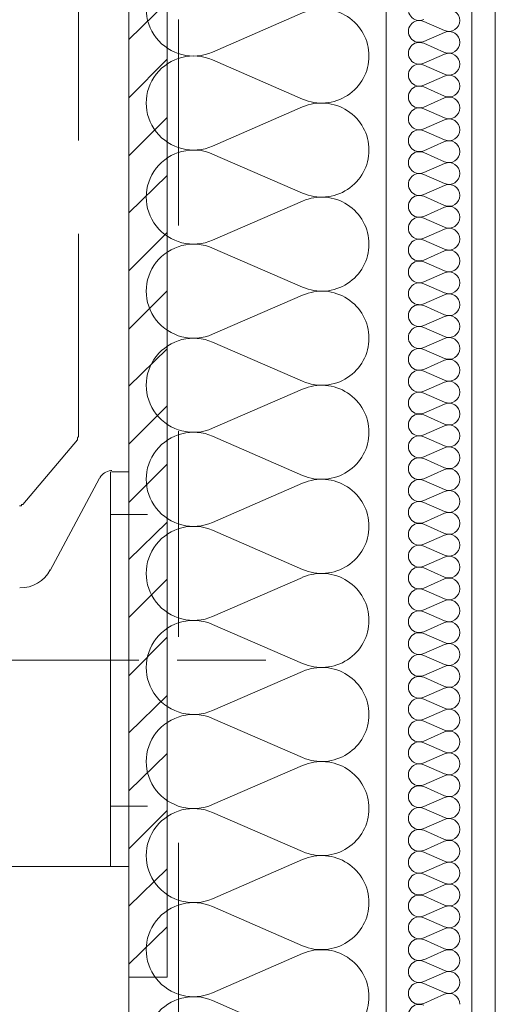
# Model space of a CAD drawing. Header units: millimetres. Extents: x 204754 to 499005, y -178579 to -103222.
# Tile 43 of 178: x 220870 to 221147, y -125554 to -124980. Entities that reach past the tile are written whole.
import ezdxf

# ---------------------------------------------------------------- set-up
doc = ezdxf.new("R2010")
doc.units = ezdxf.units.MM
doc.header["$MEASUREMENT"] = 0
doc.linetypes.add('Przerywana', pattern=[240, 120, -120])
doc.layers.get('0').update_dxf_attribs({"color": 252, "lineweight": 5})
for name, color, linetype, lineweight in [('Nowe_320-W Umeblowanie_Nr_pióra__103', 252, 'Continuous', 5), ('Nowe_320-W Umeblowanie_Nr_pióra__181', 252, 'Continuous', 5), ('Nowe_820-G Rysunki Obrazki_Nr_pióra__1', 252, 'Continuous', 5), ('Nowe_820-G Rysunki Obrazki_Nr_pióra__161', 252, 'Continuous', 5), ('Nowe_820-G Rysunki Obrazki_Nr_pióra__27', 252, 'Continuous', 5), ('Nowe_Nowe_220(1)-A Ściany zewnętrzne_Nr_pióra__103', 252, 'Continuous', 5), ('Nowe_Nowe_220(1)-A Ściany zewnętrzne_Nr_pióra__57', 252, 'Continuous', 5)]:
    doc.layers.add(name, color=color, linetype=linetype, lineweight=lineweight)

# ---------------------------------------------------------------- blocks, each defined once
blk = doc.blocks.new('podkład 20251118')
at = {"layer": 'Nowe_320-W Umeblowanie_Nr_pióra__103', "color": 252, "linetype": 'Continuous', "lineweight": 5}
for p, q in [((221035, -124975.64), (220982.47, -124998.46)), ((220982.47, -125003.07), (221035, -125025.89)), ((221035, -125030.49), (220982.47, -125053.31)), ((220982.47, -125057.92), (221035, -125080.74)), ((221035, -125085.35), (220982.47, -125108.16)), ((220982.47, -125112.77), (221035, -125135.59)), ((221035, -125140.2), (220982.47, -125163.02)), ((220982.47, -125167.63), (221035, -125190.44)), ((221035, -125195.05), (220982.47, -125217.87)), ((220982.47, -125222.48), (221035, -125245.3)), ((221035, -125249.9), (220982.47, -125272.72)), ((220982.47, -125277.33), (221035, -125300.15)), ((221035, -125304.76), (220982.47, -125327.57)), ((220982.47, -125332.18), (221035, -125355)), ((221035, -125359.61), (220982.47, -125382.43)), ((220982.47, -125387.03), (221035, -125409.85)), ((221035, -125414.46), (220982.47, -125437.28)), ((220982.47, -125441.89), (221035, -125464.7)), ((221035, -125469.31), (220982.47, -125492.13)), ((220982.47, -125496.74), (221035, -125519.56)), ((221035, -125524.16), (220982.47, -125546.98)), ((220982.47, -125551.59), (221035, -125574.41))]:
    blk.add_line(p, q, dxfattribs=at)
at = {"layer": 'Nowe_320-W Umeblowanie_Nr_pióra__103', "color": 252, "linetype": 'Continuous', "lineweight": 5, "extrusion": (0, 0, -1)}
for centre, major_axis, start_param, end_param in [((220971.38, -124973.34), (-27.65, 0), 4.299595, 8.266775), ((221046.09, -125000.76), (27.65, 0), 4.299596, 6.283185), ((220971.38, -125028.19), (-27.65, 0), 4.299595, 8.266775), ((221046.09, -125000.77), (27.65, 0), 0, 1.98359), ((221046.09, -125055.62), (27.65, 0), 4.299596, 6.283185), ((220971.38, -125083.04), (27.65, 0), 1.158002, 5.125182), ((221046.09, -125055.62), (27.65, 0), 0, 1.98359), ((221046.09, -125110.47), (-27.65, 0), 1.158003, 3.141593), ((220971.38, -125137.9), (-27.65, 0), 4.299595, 8.266775), ((221046.09, -125110.47), (27.65, 0), 0, 1.98359), ((221046.09, -125165.32), (-27.65, 0), 1.158003, 3.141593), ((220971.38, -125192.75), (-27.65, 0), 4.299595, 8.266775), ((221046.09, -125165.32), (27.65, 0), 0, 1.98359), ((221046.09, -125220.17), (27.65, 0), 4.299596, 6.283185), ((220971.38, -125247.6), (-27.65, 0), 4.299595, 8.266775), ((221046.09, -125220.17), (27.65, 0), 0, 1.98359), ((221046.09, -125275.02), (27.65, 0), 4.299596, 6.283185), ((220971.38, -125302.45), (27.65, 0), 1.158002, 5.125182), ((221046.09, -125275.03), (27.65, 0), 0, 1.98359), ((221046.09, -125329.88), (-27.65, 0), 1.158003, 3.141593), ((220971.38, -125357.3), (-27.65, 0), 4.299595, 8.266775), ((221046.09, -125329.88), (27.65, 0), 0, 1.98359), ((221046.09, -125384.73), (-27.65, 0), 1.158003, 3.141593), ((220971.38, -125412.16), (-27.65, 0), 4.299595, 8.266775), ((221046.09, -125384.73), (27.65, 0), 0, 1.98359), ((221046.09, -125439.58), (27.65, 0), 4.299596, 6.283185), ((220971.38, -125467.01), (-27.65, 0), 4.299595, 8.266775), ((221046.09, -125439.58), (27.65, 0), 0, 1.98359), ((221046.09, -125494.43), (27.65, 0), 4.299596, 6.283185), ((220971.38, -125521.86), (27.65, 0), 1.158002, 5.125182), ((221046.09, -125494.43), (27.65, 0), 0, 1.98359), ((221046.09, -125549.29), (-27.65, 0), 1.158003, 3.141593), ((220971.38, -125576.71), (-27.65, 0), 4.299595, 8.266775), ((221046.09, -125549.29), (27.65, 0), 0, 1.98359)]:
    blk.add_ellipse(centre, major_axis=major_axis, ratio=0.991967, start_param=start_param, end_param=end_param, dxfattribs=at)
at = {"layer": 'Nowe_320-W Umeblowanie_Nr_pióra__181', "color": 252, "linetype": 'Continuous', "lineweight": 5}
for p, q in [((221105.67, -124980.59), (221117.8, -124985.9)), ((221105.67, -124980.59), (221117.8, -124985.9)), ((221105.67, -124980.59), (221117.8, -124985.9)), ((221117.8, -124986.97), (221105.67, -124992.27)), ((221117.8, -124986.97), (221105.67, -124992.27)), ((221117.8, -124986.97), (221105.67, -124992.27)), ((221105.67, -124993.34), (221117.8, -124998.65)), ((221105.67, -124993.34), (221117.8, -124998.65)), ((221105.67, -124993.34), (221117.8, -124998.65)), ((221117.8, -124999.72), (221105.67, -125005.02)), ((221117.8, -124999.72), (221105.67, -125005.02)), ((221117.8, -124999.72), (221105.67, -125005.02)), ((221105.67, -125006.09), (221117.8, -125011.39)), ((221105.67, -125006.09), (221117.8, -125011.39)), ((221105.67, -125006.09), (221117.8, -125011.39)), ((221117.8, -125012.46), (221105.67, -125017.77)), ((221117.8, -125012.46), (221105.67, -125017.77)), ((221117.8, -125012.46), (221105.67, -125017.77)), ((221105.67, -125018.84), (221117.8, -125024.14)), ((221105.67, -125018.84), (221117.8, -125024.14)), ((221105.67, -125018.84), (221117.8, -125024.14)), ((221117.8, -125025.21), (221105.67, -125030.52)), ((221117.8, -125025.21), (221105.67, -125030.52)), ((221117.8, -125025.21), (221105.67, -125030.52)), ((221105.67, -125031.59), (221117.8, -125036.89)), ((221105.67, -125031.59), (221117.8, -125036.89)), ((221105.67, -125031.59), (221117.8, -125036.89)), ((221117.8, -125037.96), (221105.67, -125043.26)), ((221117.8, -125037.96), (221105.67, -125043.26)), ((221117.8, -125037.96), (221105.67, -125043.26)), ((221105.67, -125044.34), (221117.8, -125049.64)), ((221105.67, -125044.34), (221117.8, -125049.64)), ((221105.67, -125044.34), (221117.8, -125049.64)), ((221117.8, -125050.71), (221105.67, -125056.01)), ((221117.8, -125050.71), (221105.67, -125056.01)), ((221117.8, -125050.71), (221105.67, -125056.01)), ((221105.67, -125057.08), (221117.8, -125062.39)), ((221105.67, -125057.08), (221117.8, -125062.39)), ((221105.67, -125057.08), (221117.8, -125062.39)), ((221117.8, -125063.46), (221105.67, -125068.76)), ((221117.8, -125063.46), (221105.67, -125068.76)), ((221117.8, -125063.46), (221105.67, -125068.76)), ((221105.67, -125069.83), (221117.8, -125075.14)), ((221105.67, -125069.83), (221117.8, -125075.14)), ((221105.67, -125069.83), (221117.8, -125075.14)), ((221117.8, -125076.21), (221105.67, -125081.51)), ((221117.8, -125076.21), (221105.67, -125081.51)), ((221117.8, -125076.21), (221105.67, -125081.51)), ((221105.67, -125082.58), (221117.8, -125087.88)), ((221105.67, -125082.58), (221117.8, -125087.88)), ((221105.67, -125082.58), (221117.8, -125087.88)), ((221117.8, -125088.95), (221105.67, -125094.26)), ((221117.8, -125088.95), (221105.67, -125094.26)), ((221117.8, -125088.95), (221105.67, -125094.26)), ((221105.67, -125095.33), (221117.8, -125100.63)), ((221105.67, -125095.33), (221117.8, -125100.63)), ((221105.67, -125095.33), (221117.8, -125100.63)), ((221117.8, -125101.7), (221105.67, -125107.01)), ((221117.8, -125101.7), (221105.67, -125107.01)), ((221117.8, -125101.7), (221105.67, -125107.01)), ((221105.67, -125108.08), (221117.8, -125113.38)), ((221105.67, -125108.08), (221117.8, -125113.38)), ((221105.67, -125108.08), (221117.8, -125113.38)), ((221117.8, -125114.45), (221105.67, -125119.75)), ((221117.8, -125114.45), (221105.67, -125119.75)), ((221117.8, -125114.45), (221105.67, -125119.75)), ((221105.67, -125120.83), (221117.8, -125126.13)), ((221105.67, -125120.83), (221117.8, -125126.13)), ((221105.67, -125120.83), (221117.8, -125126.13)), ((221117.8, -125127.2), (221105.67, -125132.5)), ((221117.8, -125127.2), (221105.67, -125132.5)), ((221117.8, -125127.2), (221105.67, -125132.5)), ((221105.67, -125133.57), (221117.8, -125138.88)), ((221105.67, -125133.57), (221117.8, -125138.88)), ((221105.67, -125133.57), (221117.8, -125138.88)), ((221117.8, -125139.95), (221105.67, -125145.25)), ((221117.8, -125139.95), (221105.67, -125145.25)), ((221117.8, -125139.95), (221105.67, -125145.25)), ((221105.67, -125146.32), (221117.8, -125151.62)), ((221105.67, -125146.32), (221117.8, -125151.62)), ((221105.67, -125146.32), (221117.8, -125151.62)), ((221117.8, -125152.7), (221105.67, -125158)), ((221117.8, -125152.7), (221105.67, -125158)), ((221117.8, -125152.7), (221105.67, -125158)), ((221105.67, -125159.07), (221117.8, -125164.37)), ((221105.67, -125159.07), (221117.8, -125164.37)), ((221105.67, -125159.07), (221117.8, -125164.37)), ((221117.8, -125165.44), (221105.67, -125170.75)), ((221117.8, -125165.44), (221105.67, -125170.75)), ((221117.8, -125165.44), (221105.67, -125170.75)), ((221105.67, -125171.82), (221117.8, -125177.12)), ((221105.67, -125171.82), (221117.8, -125177.12)), ((221105.67, -125171.82), (221117.8, -125177.12)), ((221117.8, -125178.19), (221105.67, -125183.5)), ((221117.8, -125178.19), (221105.67, -125183.5)), ((221117.8, -125178.19), (221105.67, -125183.5)), ((221105.67, -125184.57), (221117.8, -125189.87)), ((221105.67, -125184.57), (221117.8, -125189.87)), ((221105.67, -125184.57), (221117.8, -125189.87)), ((221117.8, -125190.94), (221105.67, -125196.24)), ((221117.8, -125190.94), (221105.67, -125196.24)), ((221117.8, -125190.94), (221105.67, -125196.24)), ((221105.67, -125197.31), (221117.8, -125202.62)), ((221105.67, -125197.31), (221117.8, -125202.62)), ((221105.67, -125197.31), (221117.8, -125202.62)), ((221117.8, -125203.69), (221105.67, -125208.99)), ((221117.8, -125203.69), (221105.67, -125208.99)), ((221117.8, -125203.69), (221105.67, -125208.99)), ((221105.67, -125210.06), (221117.8, -125215.37)), ((221105.67, -125210.06), (221117.8, -125215.37)), ((221105.67, -125210.06), (221117.8, -125215.37)), ((221117.8, -125216.44), (221105.67, -125221.74)), ((221117.8, -125216.44), (221105.67, -125221.74)), ((221117.8, -125216.44), (221105.67, -125221.74)), ((221105.67, -125222.81), (221117.8, -125228.11)), ((221105.67, -125222.81), (221117.8, -125228.11)), ((221105.67, -125222.81), (221117.8, -125228.11)), ((221117.8, -125229.18), (221105.67, -125234.49)), ((221117.8, -125229.18), (221105.67, -125234.49)), ((221117.8, -125229.18), (221105.67, -125234.49)), ((221105.67, -125235.56), (221117.8, -125240.86)), ((221105.67, -125235.56), (221117.8, -125240.86)), ((221105.67, -125235.56), (221117.8, -125240.86)), ((221117.8, -125241.93), (221105.67, -125247.24)), ((221117.8, -125241.93), (221105.67, -125247.24)), ((221117.8, -125241.93), (221105.67, -125247.24)), ((221105.67, -125248.31), (221117.8, -125253.61)), ((221105.67, -125248.31), (221117.8, -125253.61)), ((221105.67, -125248.31), (221117.8, -125253.61)), ((221117.8, -125254.68), (221105.67, -125259.98)), ((221117.8, -125254.68), (221105.67, -125259.98)), ((221117.8, -125254.68), (221105.67, -125259.98)), ((221105.67, -125261.06), (221117.8, -125266.36)), ((221105.67, -125261.06), (221117.8, -125266.36)), ((221105.67, -125261.06), (221117.8, -125266.36)), ((221117.8, -125267.43), (221105.67, -125272.73)), ((221117.8, -125267.43), (221105.67, -125272.73)), ((221117.8, -125267.43), (221105.67, -125272.73)), ((221105.67, -125273.8), (221117.8, -125279.11)), ((221105.67, -125273.8), (221117.8, -125279.11)), ((221105.67, -125273.8), (221117.8, -125279.11)), ((221117.8, -125280.18), (221105.67, -125285.48)), ((221117.8, -125280.18), (221105.67, -125285.48)), ((221117.8, -125280.18), (221105.67, -125285.48)), ((221105.67, -125286.55), (221117.8, -125291.86)), ((221105.67, -125286.55), (221117.8, -125291.86)), ((221105.67, -125286.55), (221117.8, -125291.86)), ((221117.8, -125292.93), (221105.67, -125298.23)), ((221117.8, -125292.93), (221105.67, -125298.23)), ((221117.8, -125292.93), (221105.67, -125298.23)), ((221105.67, -125299.3), (221117.8, -125304.6)), ((221105.67, -125299.3), (221117.8, -125304.6)), ((221105.67, -125299.3), (221117.8, -125304.6)), ((221117.8, -125305.67), (221105.67, -125310.98)), ((221117.8, -125305.67), (221105.67, -125310.98)), ((221117.8, -125305.67), (221105.67, -125310.98)), ((221105.67, -125312.05), (221117.8, -125317.35)), ((221105.67, -125312.05), (221117.8, -125317.35)), ((221105.67, -125312.05), (221117.8, -125317.35)), ((221117.8, -125318.42), (221105.67, -125323.73)), ((221117.8, -125318.42), (221105.67, -125323.73)), ((221117.8, -125318.42), (221105.67, -125323.73)), ((221105.67, -125324.8), (221117.8, -125330.1)), ((221105.67, -125324.8), (221117.8, -125330.1)), ((221105.67, -125324.8), (221117.8, -125330.1)), ((221117.8, -125331.17), (221105.67, -125336.47)), ((221117.8, -125331.17), (221105.67, -125336.47)), ((221117.8, -125331.17), (221105.67, -125336.47)), ((221105.67, -125337.55), (221117.8, -125342.85)), ((221105.67, -125337.55), (221117.8, -125342.85)), ((221105.67, -125337.55), (221117.8, -125342.85)), ((221117.8, -125343.92), (221105.67, -125349.22)), ((221117.8, -125343.92), (221105.67, -125349.22)), ((221117.8, -125343.92), (221105.67, -125349.22)), ((221105.67, -125350.29), (221117.8, -125355.6)), ((221105.67, -125350.29), (221117.8, -125355.6)), ((221105.67, -125350.29), (221117.8, -125355.6)), ((221117.8, -125356.67), (221105.67, -125361.97)), ((221117.8, -125356.67), (221105.67, -125361.97)), ((221117.8, -125356.67), (221105.67, -125361.97)), ((221105.67, -125363.04), (221117.8, -125368.34)), ((221105.67, -125363.04), (221117.8, -125368.34)), ((221105.67, -125363.04), (221117.8, -125368.34)), ((221117.8, -125369.42), (221105.67, -125374.72)), ((221117.8, -125369.42), (221105.67, -125374.72)), ((221117.8, -125369.42), (221105.67, -125374.72)), ((221105.67, -125375.79), (221117.8, -125381.09)), ((221105.67, -125375.79), (221117.8, -125381.09)), ((221105.67, -125375.79), (221117.8, -125381.09)), ((221117.8, -125382.16), (221105.67, -125387.47)), ((221117.8, -125382.16), (221105.67, -125387.47)), ((221117.8, -125382.16), (221105.67, -125387.47)), ((221105.67, -125388.54), (221117.8, -125393.84)), ((221105.67, -125388.54), (221117.8, -125393.84)), ((221105.67, -125388.54), (221117.8, -125393.84)), ((221117.8, -125394.91), (221105.67, -125400.22)), ((221117.8, -125394.91), (221105.67, -125400.22)), ((221117.8, -125394.91), (221105.67, -125400.22)), ((221105.67, -125401.29), (221117.8, -125406.59)), ((221105.67, -125401.29), (221117.8, -125406.59)), ((221105.67, -125401.29), (221117.8, -125406.59)), ((221117.8, -125407.66), (221105.67, -125412.96)), ((221117.8, -125407.66), (221105.67, -125412.96)), ((221117.8, -125407.66), (221105.67, -125412.96)), ((221105.67, -125414.03), (221117.8, -125419.34)), ((221105.67, -125414.03), (221117.8, -125419.34)), ((221105.67, -125414.03), (221117.8, -125419.34)), ((221117.8, -125420.41), (221105.67, -125425.71)), ((221117.8, -125420.41), (221105.67, -125425.71)), ((221117.8, -125420.41), (221105.67, -125425.71)), ((221105.67, -125426.78), (221117.8, -125432.09)), ((221105.67, -125426.78), (221117.8, -125432.09)), ((221105.67, -125426.78), (221117.8, -125432.09)), ((221117.8, -125433.16), (221105.67, -125438.46)), ((221117.8, -125433.16), (221105.67, -125438.46)), ((221117.8, -125433.16), (221105.67, -125438.46)), ((221105.67, -125439.53), (221117.8, -125444.83)), ((221105.67, -125439.53), (221117.8, -125444.83)), ((221105.67, -125439.53), (221117.8, -125444.83)), ((221117.8, -125445.9), (221105.67, -125451.21)), ((221117.8, -125445.9), (221105.67, -125451.21)), ((221117.8, -125445.9), (221105.67, -125451.21)), ((221105.67, -125452.28), (221117.8, -125457.58)), ((221105.67, -125452.28), (221117.8, -125457.58)), ((221105.67, -125452.28), (221117.8, -125457.58)), ((221117.8, -125458.65), (221105.67, -125463.96)), ((221117.8, -125458.65), (221105.67, -125463.96)), ((221117.8, -125458.65), (221105.67, -125463.96)), ((221105.67, -125465.03), (221117.8, -125470.33)), ((221105.67, -125465.03), (221117.8, -125470.33)), ((221105.67, -125465.03), (221117.8, -125470.33)), ((221117.8, -125471.4), (221105.67, -125476.7)), ((221117.8, -125471.4), (221105.67, -125476.7)), ((221117.8, -125471.4), (221105.67, -125476.7)), ((221105.67, -125477.78), (221117.8, -125483.08)), ((221105.67, -125477.78), (221117.8, -125483.08)), ((221105.67, -125477.78), (221117.8, -125483.08)), ((221117.8, -125484.15), (221105.67, -125489.45)), ((221117.8, -125484.15), (221105.67, -125489.45)), ((221117.8, -125484.15), (221105.67, -125489.45)), ((221105.67, -125490.52), (221117.8, -125495.83)), ((221105.67, -125490.52), (221117.8, -125495.83)), ((221105.67, -125490.52), (221117.8, -125495.83)), ((221117.8, -125496.9), (221105.67, -125502.2)), ((221117.8, -125496.9), (221105.67, -125502.2)), ((221117.8, -125496.9), (221105.67, -125502.2)), ((221105.67, -125503.27), (221117.8, -125508.58)), ((221105.67, -125503.27), (221117.8, -125508.58)), ((221105.67, -125503.27), (221117.8, -125508.58)), ((221117.8, -125509.65), (221105.67, -125514.95)), ((221117.8, -125509.65), (221105.67, -125514.95)), ((221117.8, -125509.65), (221105.67, -125514.95)), ((221105.67, -125516.02), (221117.8, -125521.32)), ((221105.67, -125516.02), (221117.8, -125521.32)), ((221105.67, -125516.02), (221117.8, -125521.32)), ((221117.8, -125522.39), (221105.67, -125527.7)), ((221117.8, -125522.39), (221105.67, -125527.7)), ((221117.8, -125522.39), (221105.67, -125527.7)), ((221105.67, -125528.77), (221117.8, -125534.07)), ((221105.67, -125528.77), (221117.8, -125534.07)), ((221105.67, -125528.77), (221117.8, -125534.07)), ((221117.8, -125535.14), (221105.67, -125540.45)), ((221117.8, -125535.14), (221105.67, -125540.45)), ((221117.8, -125535.14), (221105.67, -125540.45)), ((221105.67, -125541.52), (221117.8, -125546.82)), ((221105.67, -125541.52), (221117.8, -125546.82)), ((221105.67, -125541.52), (221117.8, -125546.82)), ((221117.8, -125547.89), (221105.67, -125553.19)), ((221117.8, -125547.89), (221105.67, -125553.19)), ((221117.8, -125547.89), (221105.67, -125553.19))]:
    blk.add_line(p, q, dxfattribs=at)
at = {"layer": 'Nowe_320-W Umeblowanie_Nr_pióra__181', "color": 252, "linetype": 'Continuous', "lineweight": 5, "extrusion": (0, 0, -1)}
for centre, major_axis, start_param, end_param in [((221103.12, -124973.68), (-6.38, 0), 4.299595, 8.266775), ((221103.12, -124973.68), (-6.38, 0), 4.299595, 8.266775), ((221103.12, -124973.68), (-6.38, 0), 4.299595, 8.266775), ((221120.35, -124980.06), (-6.38, 0), 1.158003, 3.141593), ((221120.35, -124980.06), (-6.38, 0), 1.158003, 3.141593), ((221120.35, -124980.06), (-6.38, 0), 1.158003, 3.141593), ((221103.12, -124986.43), (-6.38, 0), 4.299595, 8.266775), ((221103.12, -124986.43), (-6.38, 0), 4.299595, 8.266775), ((221103.12, -124986.43), (-6.38, 0), 4.299595, 8.266775), ((221120.35, -124980.06), (-6.38, 0), 3.141593, 5.125182), ((221120.35, -124980.06), (-6.38, 0), 3.141593, 5.125182), ((221120.35, -124980.06), (-6.38, 0), 3.141593, 5.125182), ((221120.35, -124992.81), (-6.38, 0), 1.158003, 3.141593), ((221120.35, -124992.81), (-6.38, 0), 1.158003, 3.141593), ((221120.35, -124992.81), (-6.38, 0), 1.158003, 3.141593), ((221103.12, -124999.18), (-6.38, 0), 4.299595, 8.266775), ((221103.12, -124999.18), (-6.38, 0), 4.299595, 8.266775), ((221103.12, -124999.18), (-6.38, 0), 4.299595, 8.266775), ((221120.35, -124992.81), (6.38, 0), 0, 1.98359), ((221120.35, -124992.81), (6.38, 0), 0, 1.98359), ((221120.35, -124992.81), (6.38, 0), 0, 1.98359), ((221120.35, -125005.56), (-6.38, 0), 1.158003, 3.141593), ((221120.35, -125005.56), (-6.38, 0), 1.158003, 3.141593), ((221120.35, -125005.56), (-6.38, 0), 1.158003, 3.141593), ((221103.12, -125011.93), (-6.38, 0), 4.299595, 8.266775), ((221103.12, -125011.93), (-6.38, 0), 4.299595, 8.266775), ((221103.12, -125011.93), (-6.38, 0), 4.299595, 8.266775), ((221120.35, -125005.56), (-6.38, 0), 3.141593, 5.125182), ((221120.35, -125005.56), (-6.38, 0), 3.141593, 5.125182), ((221120.35, -125005.56), (-6.38, 0), 3.141593, 5.125182), ((221120.35, -125018.3), (-6.38, 0), 1.158003, 3.141593), ((221120.35, -125018.3), (-6.38, 0), 1.158003, 3.141593), ((221120.35, -125018.3), (-6.38, 0), 1.158003, 3.141593), ((221103.12, -125024.68), (-6.38, 0), 4.299595, 8.266775), ((221103.12, -125024.68), (-6.38, 0), 4.299595, 8.266775), ((221103.12, -125024.68), (-6.38, 0), 4.299595, 8.266775), ((221120.35, -125018.3), (-6.38, 0), 3.141593, 5.125182), ((221120.35, -125018.3), (-6.38, 0), 3.141593, 5.125182), ((221120.35, -125018.3), (-6.38, 0), 3.141593, 5.125182), ((221120.35, -125031.05), (-6.38, 0), 1.158003, 3.141593), ((221120.35, -125031.05), (-6.38, 0), 1.158003, 3.141593), ((221120.35, -125031.05), (-6.38, 0), 1.158003, 3.141593), ((221103.12, -125037.43), (-6.38, 0), 4.299595, 8.266775), ((221103.12, -125037.43), (-6.38, 0), 4.299595, 8.266775), ((221103.12, -125037.43), (-6.38, 0), 4.299595, 8.266775), ((221120.35, -125031.05), (6.38, 0), 0, 1.98359), ((221120.35, -125031.05), (6.38, 0), 0, 1.98359), ((221120.35, -125031.05), (6.38, 0), 0, 1.98359), ((221120.35, -125043.8), (-6.38, 0), 1.158003, 3.141593), ((221120.35, -125043.8), (-6.38, 0), 1.158003, 3.141593), ((221120.35, -125043.8), (-6.38, 0), 1.158003, 3.141593), ((221103.12, -125050.17), (-6.38, 0), 4.299595, 8.266775), ((221103.12, -125050.17), (-6.38, 0), 4.299595, 8.266775), ((221103.12, -125050.17), (-6.38, 0), 4.299595, 8.266775), ((221120.35, -125043.8), (-6.38, 0), 3.141593, 5.125182), ((221120.35, -125043.8), (-6.38, 0), 3.141593, 5.125182), ((221120.35, -125043.8), (-6.38, 0), 3.141593, 5.125182), ((221120.35, -125056.55), (-6.38, 0), 1.158003, 3.141593), ((221120.35, -125056.55), (-6.38, 0), 1.158003, 3.141593), ((221120.35, -125056.55), (-6.38, 0), 1.158003, 3.141593), ((221103.12, -125062.92), (-6.38, 0), 4.299595, 8.266775), ((221103.12, -125062.92), (-6.38, 0), 4.299595, 8.266775), ((221103.12, -125062.92), (-6.38, 0), 4.299595, 8.266775), ((221120.35, -125056.55), (-6.38, 0), 3.141593, 5.125182), ((221120.35, -125056.55), (-6.38, 0), 3.141593, 5.125182), ((221120.35, -125056.55), (-6.38, 0), 3.141593, 5.125182), ((221120.35, -125069.3), (-6.38, 0), 1.158003, 3.141593), ((221120.35, -125069.3), (-6.38, 0), 1.158003, 3.141593), ((221120.35, -125069.3), (-6.38, 0), 1.158003, 3.141593), ((221103.12, -125075.67), (-6.38, 0), 4.299595, 8.266775), ((221103.12, -125075.67), (-6.38, 0), 4.299595, 8.266775), ((221103.12, -125075.67), (-6.38, 0), 4.299595, 8.266775), ((221120.35, -125069.3), (6.38, 0), 0, 1.98359), ((221120.35, -125069.3), (6.38, 0), 0, 1.98359), ((221120.35, -125069.3), (6.38, 0), 0, 1.98359), ((221120.35, -125082.04), (-6.38, 0), 1.158003, 3.141593), ((221120.35, -125082.04), (-6.38, 0), 1.158003, 3.141593), ((221120.35, -125082.04), (-6.38, 0), 1.158003, 3.141593), ((221103.12, -125088.42), (-6.38, 0), 4.299595, 8.266775), ((221103.12, -125088.42), (-6.38, 0), 4.299595, 8.266775), ((221103.12, -125088.42), (-6.38, 0), 4.299595, 8.266775), ((221120.35, -125082.04), (-6.38, 0), 3.141593, 5.125182), ((221120.35, -125082.04), (-6.38, 0), 3.141593, 5.125182), ((221120.35, -125082.04), (-6.38, 0), 3.141593, 5.125182), ((221120.35, -125094.79), (-6.38, 0), 1.158003, 3.141593), ((221120.35, -125094.79), (-6.38, 0), 1.158003, 3.141593), ((221120.35, -125094.79), (-6.38, 0), 1.158003, 3.141593), ((221103.12, -125101.17), (-6.38, 0), 4.299595, 8.266775), ((221103.12, -125101.17), (-6.38, 0), 4.299595, 8.266775), ((221103.12, -125101.17), (-6.38, 0), 4.299595, 8.266775), ((221120.35, -125094.79), (-6.38, 0), 3.141593, 5.125182), ((221120.35, -125094.79), (-6.38, 0), 3.141593, 5.125182), ((221120.35, -125094.79), (-6.38, 0), 3.141593, 5.125182), ((221120.35, -125107.54), (-6.38, 0), 1.158003, 3.141593), ((221120.35, -125107.54), (-6.38, 0), 1.158003, 3.141593), ((221120.35, -125107.54), (-6.38, 0), 1.158003, 3.141593), ((221103.12, -125113.92), (-6.38, 0), 4.299595, 8.266775), ((221103.12, -125113.92), (-6.38, 0), 4.299595, 8.266775), ((221103.12, -125113.92), (-6.38, 0), 4.299595, 8.266775), ((221120.35, -125107.54), (6.38, 0), 0, 1.98359), ((221120.35, -125107.54), (6.38, 0), 0, 1.98359), ((221120.35, -125107.54), (6.38, 0), 0, 1.98359), ((221120.35, -125120.29), (-6.38, 0), 1.158003, 3.141593), ((221120.35, -125120.29), (-6.38, 0), 1.158003, 3.141593), ((221120.35, -125120.29), (-6.38, 0), 1.158003, 3.141593), ((221103.12, -125126.66), (-6.38, 0), 4.299595, 8.266775), ((221103.12, -125126.66), (-6.38, 0), 4.299595, 8.266775), ((221103.12, -125126.66), (-6.38, 0), 4.299595, 8.266775), ((221120.35, -125120.29), (6.38, 0), 0, 1.98359), ((221120.35, -125120.29), (6.38, 0), 0, 1.98359), ((221120.35, -125120.29), (6.38, 0), 0, 1.98359), ((221120.35, -125133.04), (-6.38, 0), 1.158003, 3.141593), ((221120.35, -125133.04), (-6.38, 0), 1.158003, 3.141593), ((221120.35, -125133.04), (-6.38, 0), 1.158003, 3.141593), ((221103.12, -125139.41), (-6.38, 0), 4.299595, 8.266775), ((221103.12, -125139.41), (-6.38, 0), 4.299595, 8.266775), ((221103.12, -125139.41), (-6.38, 0), 4.299595, 8.266775), ((221120.35, -125133.04), (-6.38, 0), 3.141593, 5.125182), ((221120.35, -125133.04), (-6.38, 0), 3.141593, 5.125182), ((221120.35, -125133.04), (-6.38, 0), 3.141593, 5.125182), ((221120.35, -125145.79), (-6.38, 0), 1.158003, 3.141593), ((221120.35, -125145.79), (-6.38, 0), 1.158003, 3.141593), ((221120.35, -125145.79), (-6.38, 0), 1.158003, 3.141593), ((221103.12, -125152.16), (-6.38, 0), 4.299595, 8.266775), ((221103.12, -125152.16), (-6.38, 0), 4.299595, 8.266775), ((221103.12, -125152.16), (-6.38, 0), 4.299595, 8.266775), ((221120.35, -125145.79), (6.38, 0), 0, 1.98359), ((221120.35, -125145.79), (6.38, 0), 0, 1.98359), ((221120.35, -125145.79), (6.38, 0), 0, 1.98359), ((221120.35, -125158.53), (-6.38, 0), 1.158003, 3.141593), ((221120.35, -125158.53), (-6.38, 0), 1.158003, 3.141593), ((221120.35, -125158.53), (-6.38, 0), 1.158003, 3.141593), ((221103.12, -125164.91), (-6.38, 0), 4.299595, 8.266775), ((221103.12, -125164.91), (-6.38, 0), 4.299595, 8.266775), ((221103.12, -125164.91), (-6.38, 0), 4.299595, 8.266775), ((221120.35, -125158.53), (6.38, 0), 0, 1.98359), ((221120.35, -125158.53), (6.38, 0), 0, 1.98359), ((221120.35, -125158.53), (6.38, 0), 0, 1.98359), ((221120.35, -125171.28), (-6.38, 0), 1.158003, 3.141593), ((221120.35, -125171.28), (-6.38, 0), 1.158003, 3.141593), ((221120.35, -125171.28), (-6.38, 0), 1.158003, 3.141593), ((221103.12, -125177.66), (-6.38, 0), 4.299595, 8.266775), ((221103.12, -125177.66), (-6.38, 0), 4.299595, 8.266775), ((221103.12, -125177.66), (-6.38, 0), 4.299595, 8.266775), ((221120.35, -125171.28), (-6.38, 0), 3.141593, 5.125182), ((221120.35, -125171.28), (-6.38, 0), 3.141593, 5.125182), ((221120.35, -125171.28), (-6.38, 0), 3.141593, 5.125182), ((221120.35, -125184.03), (-6.38, 0), 1.158003, 3.141593), ((221120.35, -125184.03), (-6.38, 0), 1.158003, 3.141593), ((221120.35, -125184.03), (-6.38, 0), 1.158003, 3.141593), ((221103.12, -125190.4), (-6.38, 0), 4.299595, 8.266775), ((221103.12, -125190.4), (-6.38, 0), 4.299595, 8.266775), ((221103.12, -125190.4), (-6.38, 0), 4.299595, 8.266775), ((221120.35, -125184.03), (-6.38, 0), 3.141593, 5.125182), ((221120.35, -125184.03), (-6.38, 0), 3.141593, 5.125182), ((221120.35, -125184.03), (-6.38, 0), 3.141593, 5.125182), ((221120.35, -125196.78), (-6.38, 0), 1.158003, 3.141593), ((221120.35, -125196.78), (-6.38, 0), 1.158003, 3.141593), ((221120.35, -125196.78), (-6.38, 0), 1.158003, 3.141593), ((221103.12, -125203.15), (-6.38, 0), 4.299595, 8.266775), ((221103.12, -125203.15), (-6.38, 0), 4.299595, 8.266775), ((221103.12, -125203.15), (-6.38, 0), 4.299595, 8.266775), ((221120.35, -125196.78), (6.38, 0), 0, 1.98359), ((221120.35, -125196.78), (6.38, 0), 0, 1.98359), ((221120.35, -125196.78), (6.38, 0), 0, 1.98359), ((221120.35, -125209.53), (-6.38, 0), 1.158003, 3.141593), ((221120.35, -125209.53), (-6.38, 0), 1.158003, 3.141593), ((221120.35, -125209.53), (-6.38, 0), 1.158003, 3.141593), ((221103.12, -125215.9), (-6.38, 0), 4.299595, 8.266775), ((221103.12, -125215.9), (-6.38, 0), 4.299595, 8.266775), ((221103.12, -125215.9), (-6.38, 0), 4.299595, 8.266775), ((221120.35, -125209.53), (-6.38, 0), 3.141593, 5.125182), ((221120.35, -125209.53), (-6.38, 0), 3.141593, 5.125182), ((221120.35, -125209.53), (-6.38, 0), 3.141593, 5.125182), ((221120.35, -125222.28), (-6.38, 0), 1.158003, 3.141593), ((221120.35, -125222.28), (-6.38, 0), 1.158003, 3.141593), ((221120.35, -125222.28), (-6.38, 0), 1.158003, 3.141593), ((221103.12, -125228.65), (6.38, 0), 1.158002, 5.125182), ((221103.12, -125228.65), (6.38, 0), 1.158002, 5.125182), ((221103.12, -125228.65), (6.38, 0), 1.158002, 5.125182), ((221120.35, -125222.28), (-6.38, 0), 3.141593, 5.125182), ((221120.35, -125222.28), (-6.38, 0), 3.141593, 5.125182), ((221120.35, -125222.28), (-6.38, 0), 3.141593, 5.125182), ((221120.35, -125235.02), (-6.38, 0), 1.158003, 3.141593), ((221120.35, -125235.02), (-6.38, 0), 1.158003, 3.141593), ((221120.35, -125235.02), (-6.38, 0), 1.158003, 3.141593), ((221103.12, -125241.4), (-6.38, 0), 4.299595, 8.266775), ((221103.12, -125241.4), (-6.38, 0), 4.299595, 8.266775), ((221103.12, -125241.4), (-6.38, 0), 4.299595, 8.266775), ((221120.35, -125235.02), (6.38, 0), 0, 1.98359), ((221120.35, -125235.02), (6.38, 0), 0, 1.98359), ((221120.35, -125235.02), (6.38, 0), 0, 1.98359), ((221120.35, -125247.77), (-6.38, 0), 1.158003, 3.141593), ((221120.35, -125247.77), (-6.38, 0), 1.158003, 3.141593), ((221120.35, -125247.77), (-6.38, 0), 1.158003, 3.141593), ((221103.12, -125254.15), (-6.38, 0), 4.299595, 8.266775), ((221103.12, -125254.15), (-6.38, 0), 4.299595, 8.266775), ((221103.12, -125254.15), (-6.38, 0), 4.299595, 8.266775), ((221120.35, -125247.77), (-6.38, 0), 3.141593, 5.125182), ((221120.35, -125247.77), (-6.38, 0), 3.141593, 5.125182), ((221120.35, -125247.77), (-6.38, 0), 3.141593, 5.125182), ((221120.35, -125260.52), (-6.38, 0), 1.158003, 3.141593), ((221120.35, -125260.52), (-6.38, 0), 1.158003, 3.141593), ((221120.35, -125260.52), (-6.38, 0), 1.158003, 3.141593), ((221103.12, -125266.89), (-6.38, 0), 4.299595, 8.266775), ((221103.12, -125266.89), (-6.38, 0), 4.299595, 8.266775), ((221103.12, -125266.89), (-6.38, 0), 4.299595, 8.266775), ((221120.35, -125260.52), (-6.38, 0), 3.141593, 5.125182), ((221120.35, -125260.52), (-6.38, 0), 3.141593, 5.125182), ((221120.35, -125260.52), (-6.38, 0), 3.141593, 5.125182), ((221120.35, -125273.27), (-6.38, 0), 1.158003, 3.141593), ((221120.35, -125273.27), (-6.38, 0), 1.158003, 3.141593), ((221120.35, -125273.27), (-6.38, 0), 1.158003, 3.141593), ((221103.12, -125279.64), (-6.38, 0), 4.299595, 8.266775), ((221103.12, -125279.64), (-6.38, 0), 4.299595, 8.266775), ((221103.12, -125279.64), (-6.38, 0), 4.299595, 8.266775), ((221120.35, -125273.27), (6.38, 0), 0, 1.98359), ((221120.35, -125273.27), (6.38, 0), 0, 1.98359), ((221120.35, -125273.27), (6.38, 0), 0, 1.98359), ((221120.35, -125286.02), (-6.38, 0), 1.158003, 3.141593), ((221120.35, -125286.02), (-6.38, 0), 1.158003, 3.141593), ((221120.35, -125286.02), (-6.38, 0), 1.158003, 3.141593), ((221103.12, -125292.39), (-6.38, 0), 4.299595, 8.266775), ((221103.12, -125292.39), (-6.38, 0), 4.299595, 8.266775), ((221103.12, -125292.39), (-6.38, 0), 4.299595, 8.266775), ((221120.35, -125286.02), (-6.38, 0), 3.141593, 5.125182), ((221120.35, -125286.02), (-6.38, 0), 3.141593, 5.125182), ((221120.35, -125286.02), (-6.38, 0), 3.141593, 5.125182), ((221120.35, -125298.76), (-6.38, 0), 1.158003, 3.141593), ((221120.35, -125298.76), (-6.38, 0), 1.158003, 3.141593), ((221120.35, -125298.76), (-6.38, 0), 1.158003, 3.141593), ((221103.12, -125305.14), (-6.38, 0), 4.299595, 8.266775), ((221103.12, -125305.14), (-6.38, 0), 4.299595, 8.266775), ((221103.12, -125305.14), (-6.38, 0), 4.299595, 8.266775), ((221120.35, -125298.76), (-6.38, 0), 3.141593, 5.125182), ((221120.35, -125298.76), (-6.38, 0), 3.141593, 5.125182), ((221120.35, -125298.76), (-6.38, 0), 3.141593, 5.125182), ((221120.35, -125311.51), (-6.38, 0), 1.158003, 3.141593), ((221120.35, -125311.51), (-6.38, 0), 1.158003, 3.141593), ((221120.35, -125311.51), (-6.38, 0), 1.158003, 3.141593), ((221103.12, -125317.89), (-6.38, 0), 4.299595, 8.266775), ((221103.12, -125317.89), (-6.38, 0), 4.299595, 8.266775), ((221103.12, -125317.89), (-6.38, 0), 4.299595, 8.266775), ((221120.35, -125311.51), (6.38, 0), 0, 1.98359), ((221120.35, -125311.51), (6.38, 0), 0, 1.98359), ((221120.35, -125311.51), (6.38, 0), 0, 1.98359), ((221120.35, -125324.26), (-6.38, 0), 1.158003, 3.141593), ((221120.35, -125324.26), (-6.38, 0), 1.158003, 3.141593), ((221120.35, -125324.26), (-6.38, 0), 1.158003, 3.141593), ((221103.12, -125330.64), (-6.38, 0), 4.299595, 8.266775), ((221103.12, -125330.64), (-6.38, 0), 4.299595, 8.266775), ((221103.12, -125330.64), (-6.38, 0), 4.299595, 8.266775), ((221120.35, -125324.26), (6.38, 0), 0, 1.98359), ((221120.35, -125324.26), (6.38, 0), 0, 1.98359), ((221120.35, -125324.26), (6.38, 0), 0, 1.98359), ((221120.35, -125337.01), (-6.38, 0), 1.158003, 3.141593), ((221120.35, -125337.01), (-6.38, 0), 1.158003, 3.141593), ((221120.35, -125337.01), (-6.38, 0), 1.158003, 3.141593), ((221103.12, -125343.38), (-6.38, 0), 4.299595, 8.266775), ((221103.12, -125343.38), (-6.38, 0), 4.299595, 8.266775), ((221103.12, -125343.38), (-6.38, 0), 4.299595, 8.266775), ((221120.35, -125337.01), (-6.38, 0), 3.141593, 5.125182), ((221120.35, -125337.01), (-6.38, 0), 3.141593, 5.125182), ((221120.35, -125337.01), (-6.38, 0), 3.141593, 5.125182), ((221120.35, -125349.76), (-6.38, 0), 1.158003, 3.141593), ((221120.35, -125349.76), (-6.38, 0), 1.158003, 3.141593), ((221120.35, -125349.76), (-6.38, 0), 1.158003, 3.141593), ((221103.12, -125356.13), (-6.38, 0), 4.299595, 8.266775), ((221103.12, -125356.13), (-6.38, 0), 4.299595, 8.266775), ((221103.12, -125356.13), (-6.38, 0), 4.299595, 8.266775), ((221120.35, -125349.76), (6.38, 0), 0, 1.98359), ((221120.35, -125349.76), (6.38, 0), 0, 1.98359), ((221120.35, -125349.76), (6.38, 0), 0, 1.98359), ((221120.35, -125362.51), (-6.38, 0), 1.158003, 3.141593), ((221120.35, -125362.51), (-6.38, 0), 1.158003, 3.141593), ((221120.35, -125362.51), (-6.38, 0), 1.158003, 3.141593), ((221103.12, -125368.88), (-6.38, 0), 4.299595, 8.266775), ((221103.12, -125368.88), (-6.38, 0), 4.299595, 8.266775), ((221103.12, -125368.88), (-6.38, 0), 4.299595, 8.266775), ((221120.35, -125362.51), (6.38, 0), 0, 1.98359), ((221120.35, -125362.51), (6.38, 0), 0, 1.98359), ((221120.35, -125362.51), (6.38, 0), 0, 1.98359), ((221120.35, -125375.25), (-6.38, 0), 1.158003, 3.141593), ((221120.35, -125375.25), (-6.38, 0), 1.158003, 3.141593), ((221120.35, -125375.25), (-6.38, 0), 1.158003, 3.141593), ((221103.12, -125381.63), (-6.38, 0), 4.299595, 8.266775), ((221103.12, -125381.63), (-6.38, 0), 4.299595, 8.266775), ((221103.12, -125381.63), (-6.38, 0), 4.299595, 8.266775), ((221120.35, -125375.25), (-6.38, 0), 3.141593, 5.125182), ((221120.35, -125375.25), (-6.38, 0), 3.141593, 5.125182), ((221120.35, -125375.25), (-6.38, 0), 3.141593, 5.125182), ((221120.35, -125388), (-6.38, 0), 1.158003, 3.141593), ((221120.35, -125388), (-6.38, 0), 1.158003, 3.141593), ((221120.35, -125388), (-6.38, 0), 1.158003, 3.141593), ((221103.12, -125394.38), (-6.38, 0), 4.299595, 8.266775), ((221103.12, -125394.38), (-6.38, 0), 4.299595, 8.266775), ((221103.12, -125394.38), (-6.38, 0), 4.299595, 8.266775), ((221120.35, -125388), (6.38, 0), 0, 1.98359), ((221120.35, -125388), (6.38, 0), 0, 1.98359), ((221120.35, -125388), (6.38, 0), 0, 1.98359), ((221120.35, -125400.75), (-6.38, 0), 1.158003, 3.141593), ((221120.35, -125400.75), (-6.38, 0), 1.158003, 3.141593), ((221120.35, -125400.75), (-6.38, 0), 1.158003, 3.141593), ((221103.12, -125407.12), (-6.38, 0), 4.299595, 8.266775), ((221103.12, -125407.12), (-6.38, 0), 4.299595, 8.266775), ((221103.12, -125407.12), (-6.38, 0), 4.299595, 8.266775), ((221120.35, -125400.75), (6.38, 0), 0, 1.98359), ((221120.35, -125400.75), (6.38, 0), 0, 1.98359), ((221120.35, -125400.75), (6.38, 0), 0, 1.98359), ((221120.35, -125413.5), (-6.38, 0), 1.158003, 3.141593), ((221120.35, -125413.5), (-6.38, 0), 1.158003, 3.141593), ((221120.35, -125413.5), (-6.38, 0), 1.158003, 3.141593), ((221103.12, -125419.87), (-6.38, 0), 4.299595, 8.266775), ((221103.12, -125419.87), (-6.38, 0), 4.299595, 8.266775), ((221103.12, -125419.87), (-6.38, 0), 4.299595, 8.266775), ((221120.35, -125413.5), (-6.38, 0), 3.141593, 5.125182), ((221120.35, -125413.5), (-6.38, 0), 3.141593, 5.125182), ((221120.35, -125413.5), (-6.38, 0), 3.141593, 5.125182), ((221120.35, -125426.25), (-6.38, 0), 1.158003, 3.141593), ((221120.35, -125426.25), (-6.38, 0), 1.158003, 3.141593), ((221120.35, -125426.25), (-6.38, 0), 1.158003, 3.141593), ((221103.12, -125432.62), (-6.38, 0), 4.299595, 8.266775), ((221103.12, -125432.62), (-6.38, 0), 4.299595, 8.266775), ((221103.12, -125432.62), (-6.38, 0), 4.299595, 8.266775), ((221120.35, -125426.25), (-6.38, 0), 3.141593, 5.125182), ((221120.35, -125426.25), (-6.38, 0), 3.141593, 5.125182), ((221120.35, -125426.25), (-6.38, 0), 3.141593, 5.125182), ((221120.35, -125439), (-6.38, 0), 1.158003, 3.141593), ((221120.35, -125439), (-6.38, 0), 1.158003, 3.141593), ((221120.35, -125439), (-6.38, 0), 1.158003, 3.141593), ((221103.12, -125445.37), (-6.38, 0), 4.299595, 8.266775), ((221103.12, -125445.37), (-6.38, 0), 4.299595, 8.266775), ((221103.12, -125445.37), (-6.38, 0), 4.299595, 8.266775), ((221120.35, -125439), (6.38, 0), 0, 1.98359), ((221120.35, -125439), (6.38, 0), 0, 1.98359), ((221120.35, -125439), (6.38, 0), 0, 1.98359), ((221120.35, -125451.74), (-6.38, 0), 1.158003, 3.141593), ((221120.35, -125451.74), (-6.38, 0), 1.158003, 3.141593), ((221120.35, -125451.74), (-6.38, 0), 1.158003, 3.141593), ((221103.12, -125458.12), (-6.38, 0), 4.299595, 8.266775), ((221103.12, -125458.12), (-6.38, 0), 4.299595, 8.266775), ((221103.12, -125458.12), (-6.38, 0), 4.299595, 8.266775), ((221120.35, -125451.74), (-6.38, 0), 3.141593, 5.125182), ((221120.35, -125451.74), (-6.38, 0), 3.141593, 5.125182), ((221120.35, -125451.74), (-6.38, 0), 3.141593, 5.125182), ((221120.35, -125464.49), (-6.38, 0), 1.158003, 3.141593), ((221120.35, -125464.49), (-6.38, 0), 1.158003, 3.141593), ((221120.35, -125464.49), (-6.38, 0), 1.158003, 3.141593), ((221103.12, -125470.87), (6.38, 0), 1.158002, 5.125182), ((221103.12, -125470.87), (6.38, 0), 1.158002, 5.125182), ((221103.12, -125470.87), (6.38, 0), 1.158002, 5.125182), ((221120.35, -125464.49), (-6.38, 0), 3.141593, 5.125182), ((221120.35, -125464.49), (-6.38, 0), 3.141593, 5.125182), ((221120.35, -125464.49), (-6.38, 0), 3.141593, 5.125182), ((221120.35, -125477.24), (-6.38, 0), 1.158003, 3.141593), ((221120.35, -125477.24), (-6.38, 0), 1.158003, 3.141593), ((221120.35, -125477.24), (-6.38, 0), 1.158003, 3.141593), ((221103.12, -125483.61), (-6.38, 0), 4.299595, 8.266775), ((221103.12, -125483.61), (-6.38, 0), 4.299595, 8.266775), ((221103.12, -125483.61), (-6.38, 0), 4.299595, 8.266775), ((221120.35, -125477.24), (6.38, 0), 0, 1.98359), ((221120.35, -125477.24), (6.38, 0), 0, 1.98359), ((221120.35, -125477.24), (6.38, 0), 0, 1.98359), ((221120.35, -125489.99), (-6.38, 0), 1.158003, 3.141593), ((221120.35, -125489.99), (-6.38, 0), 1.158003, 3.141593), ((221120.35, -125489.99), (-6.38, 0), 1.158003, 3.141593), ((221103.12, -125496.36), (-6.38, 0), 4.299595, 8.266775), ((221103.12, -125496.36), (-6.38, 0), 4.299595, 8.266775), ((221103.12, -125496.36), (-6.38, 0), 4.299595, 8.266775), ((221120.35, -125489.99), (-6.38, 0), 3.141593, 5.125182), ((221120.35, -125489.99), (-6.38, 0), 3.141593, 5.125182), ((221120.35, -125489.99), (-6.38, 0), 3.141593, 5.125182), ((221120.35, -125502.74), (-6.38, 0), 1.158003, 3.141593), ((221120.35, -125502.74), (-6.38, 0), 1.158003, 3.141593), ((221120.35, -125502.74), (-6.38, 0), 1.158003, 3.141593), ((221103.12, -125509.11), (-6.38, 0), 4.299595, 8.266775), ((221103.12, -125509.11), (-6.38, 0), 4.299595, 8.266775), ((221103.12, -125509.11), (-6.38, 0), 4.299595, 8.266775), ((221120.35, -125502.74), (-6.38, 0), 3.141593, 5.125182), ((221120.35, -125502.74), (-6.38, 0), 3.141593, 5.125182), ((221120.35, -125502.74), (-6.38, 0), 3.141593, 5.125182), ((221120.35, -125515.48), (-6.38, 0), 1.158003, 3.141593), ((221120.35, -125515.48), (-6.38, 0), 1.158003, 3.141593), ((221120.35, -125515.48), (-6.38, 0), 1.158003, 3.141593), ((221103.12, -125521.86), (-6.38, 0), 4.299595, 8.266775), ((221103.12, -125521.86), (-6.38, 0), 4.299595, 8.266775), ((221103.12, -125521.86), (-6.38, 0), 4.299595, 8.266775), ((221120.35, -125515.48), (6.38, 0), 0, 1.98359), ((221120.35, -125515.48), (6.38, 0), 0, 1.98359), ((221120.35, -125515.48), (6.38, 0), 0, 1.98359), ((221120.35, -125528.23), (-6.38, 0), 1.158003, 3.141593), ((221120.35, -125528.23), (-6.38, 0), 1.158003, 3.141593), ((221120.35, -125528.23), (-6.38, 0), 1.158003, 3.141593), ((221103.12, -125534.61), (-6.38, 0), 4.299595, 8.266775), ((221103.12, -125534.61), (-6.38, 0), 4.299595, 8.266775), ((221103.12, -125534.61), (-6.38, 0), 4.299595, 8.266775), ((221120.35, -125528.23), (-6.38, 0), 3.141593, 5.125182), ((221120.35, -125528.23), (-6.38, 0), 3.141593, 5.125182), ((221120.35, -125528.23), (-6.38, 0), 3.141593, 5.125182), ((221120.35, -125540.98), (-6.38, 0), 1.158003, 3.141593), ((221120.35, -125540.98), (-6.38, 0), 1.158003, 3.141593), ((221120.35, -125540.98), (-6.38, 0), 1.158003, 3.141593), ((221103.12, -125547.36), (-6.38, 0), 4.299595, 8.266775), ((221103.12, -125547.36), (-6.38, 0), 4.299595, 8.266775), ((221103.12, -125547.36), (-6.38, 0), 4.299595, 8.266775), ((221120.35, -125540.98), (-6.38, 0), 3.141593, 5.125182), ((221120.35, -125540.98), (-6.38, 0), 3.141593, 5.125182), ((221120.35, -125540.98), (-6.38, 0), 3.141593, 5.125182), ((221120.35, -125553.73), (-6.38, 0), 1.158003, 3.141593), ((221120.35, -125553.73), (-6.38, 0), 1.158003, 3.141593), ((221120.35, -125553.73), (-6.38, 0), 1.158003, 3.141593), ((221103.12, -125560.1), (-6.38, 0), 4.299595, 8.266775), ((221103.12, -125560.1), (-6.38, 0), 4.299595, 8.266775), ((221103.12, -125560.1), (-6.38, 0), 4.299595, 8.266775)]:
    blk.add_ellipse(centre, major_axis=major_axis, ratio=0.999024, start_param=start_param, end_param=end_param, dxfattribs=at)
at = {"layer": 'Nowe_820-G Rysunki Obrazki_Nr_pióra__1', "color": 252, "linetype": 'Continuous', "lineweight": 5}
for p, q in [((221083.69, -126368.45), (221083.69, -124207.75)), ((220933.64, -124287.69), (220933.64, -126218.44))]:
    blk.add_line(p, q, dxfattribs=at)
at = {"layer": 'Nowe_820-G Rysunki Obrazki_Nr_pióra__161', "color": 252, "linetype": 'Continuous', "lineweight": 5}
for p, q in [((220933.64, -124537.75), (220933.64, -125537.98)), ((220956.03, -125537.98), (220956.03, -124537.75)), ((220904.23, -125050.01), (220904.23, -124833.85)), ((220933.64, -124991.18), (220956.03, -124969.43)), ((220933.64, -125025.07), (220956.03, -125002.69)), ((220933.64, -125058.97), (220956.03, -125036.58)), ((220933.64, -125092.22), (220956.03, -125070.48)), ((220933.64, -125126.12), (220956.03, -125103.73)), ((220904.23, -125104.37), (220904.23, -125222.69)), ((220933.64, -125160.01), (220956.03, -125137.63)), ((220933.64, -125193.27), (220956.03, -125171.53)), ((220933.64, -125227.16), (220956.03, -125204.78)), ((220903.59, -125224.61), (220871.61, -125262.34)), ((220904.23, -125222.69), (220903.59, -125223.33)), ((220903.59, -125223.33), (220903.59, -125224.61)), ((220933.64, -125261.06), (220956.03, -125238.68)), ((220916.38, -125246.99), (220887.6, -125300.71)), ((220922.77, -125473.39), (220922.77, -125243.15)), ((220923.41, -125243.15), (220933.64, -125243.15)), ((220933.64, -125473.39), (220933.64, -125243.15)), ((220870.33, -125262.98), (220869.69, -125262.98)), ((220870.97, -125262.98), (220870.33, -125262.98)), ((220871.61, -125262.34), (220870.97, -125262.34)), ((220870.97, -125262.34), (220870.97, -125262.98)), ((220944.52, -125268.1), (220922.77, -125268.1)), ((220933.64, -125294.32), (220956.03, -125272.57)), ((220933.64, -125328.21), (220956.03, -125305.83)), ((220933.64, -125362.11), (220956.03, -125339.72)), ((220841.55, -125353.15), (220889.52, -125353.15)), ((220853.7, -125353.15), (220925.97, -125353.15)), ((220882.48, -125353.15), (220939.4, -125353.15)), ((220961.78, -125353.15), (221013.59, -125353.15)), ((220933.64, -125395.36), (220956.03, -125373.62)), ((220933.64, -125429.26), (220956.03, -125407.51)), ((220944.52, -125438.21), (220922.77, -125438.21)), ((220933.64, -125463.15), (220956.03, -125440.77)), ((220933.64, -125473.39), (220766.73, -125473.39)), ((220933.64, -125496.41), (220956.03, -125474.66)), ((220933.64, -125530.3), (220956.03, -125508.56)), ((220933.64, -125537.98), (220956.03, -125537.98))]:
    blk.add_line(p, q, dxfattribs=at)
for centre, radius, start, end in [((220923.73, -125250.52), 8, 95.43573, 151.40303), ((220923.71, -125249.82), 7.31, 89.85165, 95.79266), ((220870.01, -125290.8), 20.15, 270.00416, 331.43994)]:
    blk.add_arc(centre, radius, start, end, dxfattribs=at)
at = {"layer": 'Nowe_820-G Rysunki Obrazki_Nr_pióra__27', "color": 252, "linetype": 'Continuous', "lineweight": 5}
blk.add_line((221133.69, -123679.12), (221133.69, -126418.45), dxfattribs=at)
at = {"layer": 'Nowe_Nowe_220(1)-A Ściany zewnętrzne_Nr_pióra__103', "color": 252, "linetype": 'Przerywana', "lineweight": 5}
blk.add_line((220962.49, -126299.52), (220962.49, -124018.09), dxfattribs=at)
at = {"layer": 'Nowe_Nowe_220(1)-A Ściany zewnętrzne_Nr_pióra__57', "color": 252, "linetype": 'Continuous', "lineweight": 5}
blk.add_line((221147.49, -124259.52), (221147.49, -126438.45), dxfattribs=at)

msp = doc.modelspace()

# ---------------------------------------------------------------- block references
msp.add_blockref('podkład 20251118', (0, 0))

doc.saveas('drawing.dxf')
